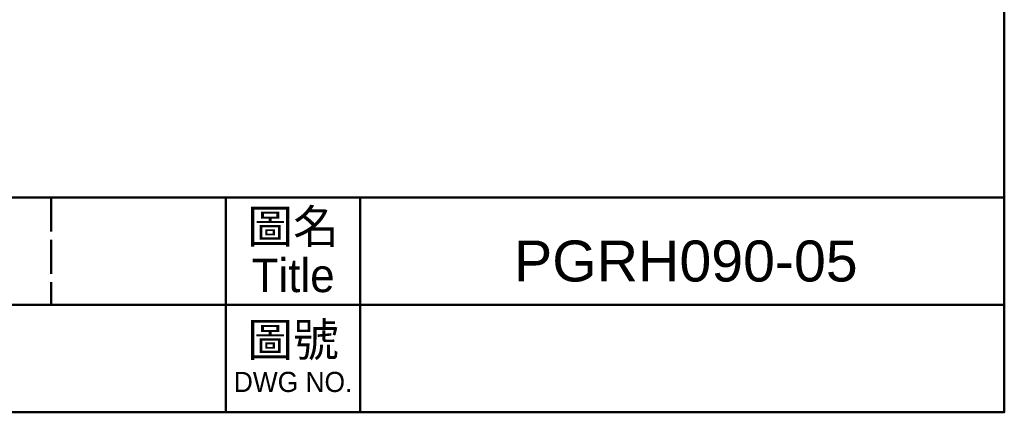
# Model space of a CAD drawing. Header units: millimetres. Extents: x 2723 to 3595, y 721 to 1332.
# Tile 5 of 8: x 3370 to 3595, y 721 to 810. Entities that reach past the tile are written whole.
import ezdxf

# ---------------------------------------------------------------- set-up
doc = ezdxf.new("R2010")
doc.units = ezdxf.units.MM
doc.linetypes.add('DASHED', pattern=[0.2068, 0.1655, -0.0413])
doc.layers.add('圖框', color=7, linetype='Continuous', lineweight=50)
doc.styles.add('預設-ISO', font='arial.ttf')

# ---------------------------------------------------------------- blocks, each defined once
blk = doc.blocks.new('標題欄框 下標註')
at = {"layer": '圖框', "linetype": 'DASHED', "ltscale": 15.230104}
blk.add_line((216.283, 89.91), (216.283, 81.91), dxfattribs=at)
at = {"layer": '圖框'}
for p, q in [((229.283, 89.91), (229.283, 73.91)), ((239.283, 89.91), (239.283, 73.91)), ((162.283, 81.91), (287.283, 81.91))]:
    blk.add_line(p, q, dxfattribs=at)
for points in [[(2.283, 89.91), (287.283, 89.91), (287.283, 273.91), (2.283, 273.91)], [(287.283, 89.91), (2.283, 89.91), (2.283, 73.91), (287.283, 73.91)]]:
    blk.add_lwpolyline(points, close=True, dxfattribs=at)
at = {"layer": '圖框', "color": 7, "attachment_point": 5, "line_spacing_factor": 0.875, "style": '預設-ISO'}
for s, insert, char_height, width in [('\\f新細明體|b0|i0;\\H2.5000;圖名\\PTitle', (234.302, 85.921), 2.5, 10.09163), ('\\f新細明體|b0|i0;\\H2.5000;圖號\\P\\f新細明體|b0|i0;\\H1.5000;DWG NO.', (234.297, 77.986), 3.5, 9.97321)]:
    blk.add_mtext(s, dxfattribs=dict(at, insert=insert, char_height=char_height, width=width))

msp = doc.modelspace()

# ---------------------------------------------------------------- block references
at = {"layer": '圖框', "xscale": 3.057730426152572, "yscale": 3.057730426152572, "zscale": 3.057730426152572}
msp.add_blockref('標題欄框 下標註', (2716.227, 494.849), dxfattribs=at)
msp.add_blockref('標題欄框 下標註', (2716.227, 494.849), dxfattribs=at)
msp.add_blockref('標題欄框 下標註', (2716.227, 494.849), dxfattribs=at)

# ---------------------------------------------------------------- texts
at = {"layer": '圖框', "insert": (3522.121, 755.258), "char_height": 9.33429, "width": 137.32927, "attachment_point": 5, "style": '預設-ISO'}
msp.add_mtext('PGRH090-05{\\H1.311x; }', dxfattribs=at)

doc.saveas('drawing.dxf')
